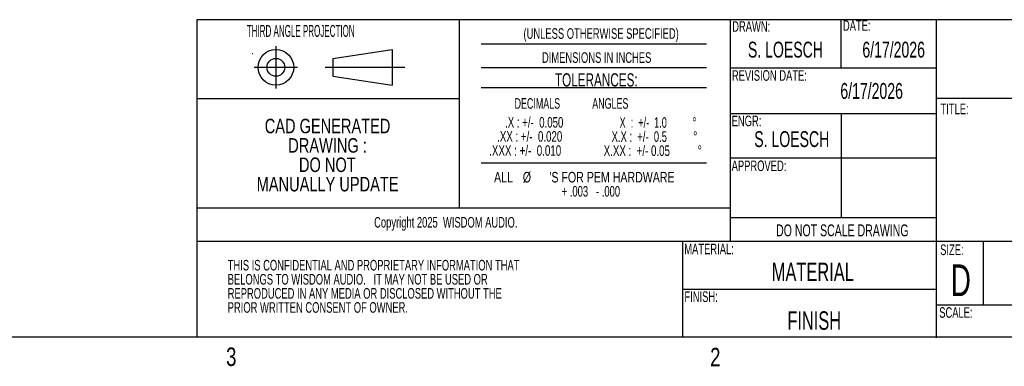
# Paper-space layout 'P3m-C' of a CAD drawing. Header units: inches. Extents: x 0.3 to 33.8, y 0.2 to 21.7.
# Tile 13 of 24: x 21.2 to 28.9, y 0.2 to 2.9. Entities that reach past the tile are written whole.
import ezdxf

# ---------------------------------------------------------------- set-up
doc = ezdxf.new("R2010")
doc.units = ezdxf.units.IN
doc.header["$MEASUREMENT"] = 0
doc.layers.add('BORDERS', color=7, linetype='Continuous')
doc.styles.add('SLDTEXTSTYLE0', font='TXT', dxfattribs={"width": 0.75})
doc.styles.add('SLDTEXTSTYLE10', font='TXT', dxfattribs={"width": 0.666667})
doc.styles.add('SLDTEXTSTYLE2', font='TXT', dxfattribs={"width": 0.503965})
doc.styles.add('SLDTEXTSTYLE3', font='TXT', dxfattribs={"width": 0.663})
doc.styles.add('SLDTEXTSTYLE5', font='TXT', dxfattribs={"width": 0.683333})
doc.styles.add('SLDTEXTSTYLE6', font='TXT', dxfattribs={"width": 0.6875})
doc.styles.add('SLDTEXTSTYLE7', font='TXT', dxfattribs={"width": 0.691176})
doc.styles.add('SLDTEXTSTYLE8', font='TXT', dxfattribs={"width": 0.62963})
doc.styles.add('SLDTEXTSTYLE9', font='TXT', dxfattribs={"width": 0.642857})

# ---------------------------------------------------------------- blocks, each defined once
blk = doc.blocks.new('SW_NOTE_0_31')
at = {"layer": 'BORDERS', "color": 0, "attachment_point": 2, "style": 'SLDTEXTSTYLE0'}
for s, insert, char_height in [('CAD GENERATED', (0.6069, 0.1477), 0.114583), ('DRAWING :', (0.6069, -0.0051), 0.11458), ('DO NOT', (0.6049, -0.1578), 0.11458), ('MANUALLY UPDATE', (0.6073, -0.3106), 0.114583)]:
    blk.add_mtext(s, dxfattribs=dict(at, insert=insert, char_height=char_height))
blk = doc.blocks.new('SW_NOTE_0_32')
at = {"layer": 'BORDERS', "color": 0, "attachment_point": 2, "style": 'SLDTEXTSTYLE3'}
for s, insert, char_height in [('943100 Soundbar Insight', (2.1009, 0.376), 0.291667), ('P3m Center', (2.0223, -0.0129), 0.29167)]:
    blk.add_mtext(s, dxfattribs=dict(at, insert=insert, char_height=char_height))
blk = doc.blocks.new('SW_NOTE_0_33')
at = {"layer": 'BORDERS', "color": 0, "char_height": 0.083333, "attachment_point": 1, "style": 'SLDTEXTSTYLE3'}
for s, insert in [('THIS IS CONFIDENTIAL AND PROPRIETARY INFORMATION THAT', (0, 0.1074)), ('BELONGS TO WISDOM AUDIO.   IT MAY NOT BE USED OR', (0, -0.0037)), ('REPRODUCED IN ANY MEDIA OR DISCLOSED WITHOUT THE', (0, -0.1148)), ('PRIOR WRITTEN CONSENT OF OWNER.', (0, -0.2259))]:
    blk.add_mtext(s, dxfattribs=dict(at, insert=insert))
blk = doc.blocks.new('SW_NOTE_0_35')
at = {"layer": 'BORDERS', "color": 0, "char_height": 0.083333, "attachment_point": 1}
for s, insert, style in [('.X : +/-  0.050', (0.125, 0.1074), 'SLDTEXTSTYLE5'), ('.XX : +/-  0.020', (0.0625, -0.0037), 'SLDTEXTSTYLE6'), ('.XXX : +/-  0.010', (0, -0.1148), 'SLDTEXTSTYLE7')]:
    blk.add_mtext(s, dxfattribs=dict(at, insert=insert, style=style))
blk = doc.blocks.new('SW_NOTE_0_36')
at = {"layer": 'BORDERS', "color": 0, "attachment_point": 1}
for s, insert, char_height, style in [('X  :  +/-  1.0', (0.125, 0.1074), 0.083333, 'SLDTEXTSTYLE9'), ('%%d', (0.6975, 0.1074), 0.08333, 'SLDTEXTSTYLE0'), ('X.X :  +/-  0.5', (0.0625, -0.0037), 0.083333, 'SLDTEXTSTYLE10'), ('%%d', (0.7045, -0.0037), 0.08333, 'SLDTEXTSTYLE0'), ('X.XX :  +/- 0.05', (0, -0.1148), 0.083333, 'SLDTEXTSTYLE6'), ('%%d', (0.7398, -0.1148), 0.08333, 'SLDTEXTSTYLE0')]:
    blk.add_mtext(s, dxfattribs=dict(at, insert=insert, char_height=char_height, style=style))
blk = doc.blocks.new('SW_NOTE_0_37')
at = {"layer": 'BORDERS', "color": 0, "attachment_point": 2}
for s, insert, char_height, style in [('ALL', (0.0872, 0.1074), 0.08333, 'SLDTEXTSTYLE0'), ('%%c', (0.2718, 0.1074), 0.08333, 'SLDTEXTSTYLE0'), ("'S FOR PEM HARDWARE", (0.9419, 0.1074), 0.083333, 'SLDTEXTSTYLE0'), ('+ .003   - .000', (0.7756, -0.0037), 0.083333, 'SLDTEXTSTYLE10')]:
    blk.add_mtext(s, dxfattribs=dict(at, insert=insert, char_height=char_height, style=style))

psp = doc.layouts.new('P3m-C')

# ---------------------------------------------------------------- linework, layer by layer
at = {"layer": 'BORDERS', "color": 250, "lineweight": 25}
psp.add_line((22.5761, 2.9106), (22.5761, 0.4106), dxfattribs=at)
at = {"layer": 'BORDERS', "lineweight": 25}
for p, q in [((33.52288, 2.9106), (22.5761, 2.9106)), ((23.64797, 2.60535), (24.11672, 2.67548)), ((24.11672, 2.67548), (24.11672, 2.39423)), ((23.64797, 2.60535), (23.64797, 2.46435)), ((23.64797, 2.46435), (24.11672, 2.39423)), ((0.52288, 0.4106), (33.52288, 0.4106))]:
    psp.add_line(p, q, dxfattribs=at)
at = {"layer": 'BORDERS', "color": 218}
psp.add_line((24.64667, 1.42375), (24.64667, 2.9106), dxfattribs=at)
at = {"layer": 'BORDERS'}
for p, q in [((26.77788, 2.9106), (26.77788, 1.1606)), ((27.65288, 2.5306), (27.65288, 2.9106)), ((28.40288, 2.9106), (28.40288, 0.40227)), ((24.8157, 2.72046), (26.59231, 2.72046)), ((23.19937, 2.7022), (23.19937, 2.36751)), ((23.02949, 2.53485), (23.36924, 2.53485)), ((23.5868, 2.53485), (24.21485, 2.53485)), ((24.8157, 2.53301), (26.59231, 2.53301)), ((26.77788, 2.5306), (28.40288, 2.5306)), ((24.8157, 2.37571), (26.59231, 2.37571)), ((28.40288, 2.2906), (33.52264, 2.2906)), ((27.65288, 2.16988), (27.65288, 1.35166)), ((24.8157, 1.78184), (26.59231, 1.78184)), ((26.77788, 1.42375), (24.64667, 1.42375)), ((26.40288, 1.1606), (22.5761, 1.1606)), ((33.52284, 1.1606), (26.40288, 1.1606)), ((26.40288, 1.1606), (26.40288, 0.4106)), ((28.77288, 1.1606), (28.77288, 0.6606)), ((26.40288, 0.78462), (28.40288, 0.78462)), ((33.52284, 0.6606), (28.40288, 0.6606))]:
    psp.add_line(p, q, dxfattribs=at)
at = {"layer": 'BORDERS', "color": 250}
for p, q in [((22.5761, 2.28902), (24.64667, 2.28902)), ((26.77788, 2.16988), (28.40288, 2.16988)), ((26.77788, 1.82127), (28.40288, 1.82127)), ((24.64667, 1.42375), (22.5761, 1.42375)), ((26.77788, 1.35166), (28.40288, 1.35166))]:
    psp.add_line(p, q, dxfattribs=at)
at = {"layer": 'BORDERS', "lineweight": 25}
for radius in [0.14063, 0.0705]:
    psp.add_circle((23.19937, 2.53485), radius, dxfattribs=at)
at = {"layer": 'BORDERS', "linetype": 'Continuous', "lineweight": 18}
psp.add_arc((23.01658, 2.64287), 0.000527, 90, 270, dxfattribs=at)

# ---------------------------------------------------------------- block references
at = {"layer": 'BORDERS'}
for name, p in [('SW_NOTE_0_31', (22.99965, 1.98164)), ('SW_NOTE_0_35', (24.88024, 2.03549)), ('SW_NOTE_0_36', (25.78244, 2.03405)), ('SW_NOTE_0_32', (28.92366, 1.63261)), ('SW_NOTE_0_37', (24.90565, 1.60283)), ('SW_NOTE_0_33', (22.81992, 0.90906))]:
    psp.add_blockref(name, p, dxfattribs=at)

# ---------------------------------------------------------------- texts
for s, insert, char_height, attachment_point, style in [('THIRD ANGLE PROJECTION', (22.97016, 2.86899), 0.09375, 1, 'SLDTEXTSTYLE2'), ('DRAWN:', (26.79476, 2.89866), 0.083333, 1, 'SLDTEXTSTYLE3'), ('DATE:', (27.667, 2.90631), 0.083333, 1, 'SLDTEXTSTYLE3'), ('S. LOESCH', (27.21417, 2.73703), 0.125, 2, 'SLDTEXTSTYLE3'), ('6/17/2026', (28.06685, 2.73703), 0.125, 2, 'SLDTEXTSTYLE3'), ('TOLERANCES:', (25.724, 2.48797), 0.1041667, 2, 'SLDTEXTSTYLE3'), ('REVISION DATE:', (26.79223, 2.51229), 0.0833333, 1, 'SLDTEXTSTYLE3'), ('6/17/2026', (27.89339, 2.41139), 0.125, 2, 'SLDTEXTSTYLE3'), ('DECIMALS             ANGLES', (25.07999, 2.29179), 0.0833333, 1, 'SLDTEXTSTYLE8'), ('TITLE:', (28.43625, 2.24862), 0.083333, 1, 'SLDTEXTSTYLE3'), ('ENGR:', (26.79051, 2.15373), 0.083333, 1, 'SLDTEXTSTYLE3'), ('S. LOESCH', (27.26419, 2.03148), 0.125, 2, 'SLDTEXTSTYLE3'), ('APPROVED:', (26.79035, 1.80022), 0.083333, 1, 'SLDTEXTSTYLE3'), ('Copyright 2025  WISDOM AUDIO.', (24.53818, 1.35467), 0.0833333, 2, 'SLDTEXTSTYLE3'), ('DO NOT SCALE DRAWING', (27.66251, 1.29623), 0.09375, 2, 'SLDTEXTSTYLE3'), ('MATERIAL:', (26.41724, 1.14421), 0.083333, 1, 'SLDTEXTSTYLE3'), ('SIZE:', (28.43335, 1.13808), 0.083333, 1, 'SLDTEXTSTYLE3'), ('MATERIAL', (27.42967, 0.99477), 0.145833, 2, 'SLDTEXTSTYLE3'), ('D', (28.59546, 0.98135), 0.25, 2, 'SLDTEXTSTYLE3'), ('FINISH:', (26.41821, 0.76861), 0.083333, 1, 'SLDTEXTSTYLE3'), ('SCALE:', (28.42591, 0.64347), 0.083333, 1, 'SLDTEXTSTYLE3'), ('FINISH', (27.44104, 0.61123), 0.145833, 2, 'SLDTEXTSTYLE3')]:
    psp.add_mtext(s, dxfattribs=dict(at, insert=insert, char_height=char_height, attachment_point=attachment_point, style=style))
at = {"layer": 'BORDERS', "color": 250, "char_height": 0.0833333, "attachment_point": 2, "style": 'SLDTEXTSTYLE3'}
for s, insert in [('(UNLESS OTHERWISE SPECIFIED)', (25.762, 2.84297)), ('DIMENSIONS IN INCHES', (25.7266, 2.65341))]:
    psp.add_mtext(s, dxfattribs=dict(at, insert=insert))
at = {"layer": 'BORDERS', "color": 7, "char_height": 0.14583, "attachment_point": 1, "style": 'SLDTEXTSTYLE0'}
for s, insert in [('3', (22.80713, 0.32597)), ('2', (26.62088, 0.32322))]:
    psp.add_mtext(s, dxfattribs=dict(at, insert=insert))

doc.saveas('drawing.dxf')
